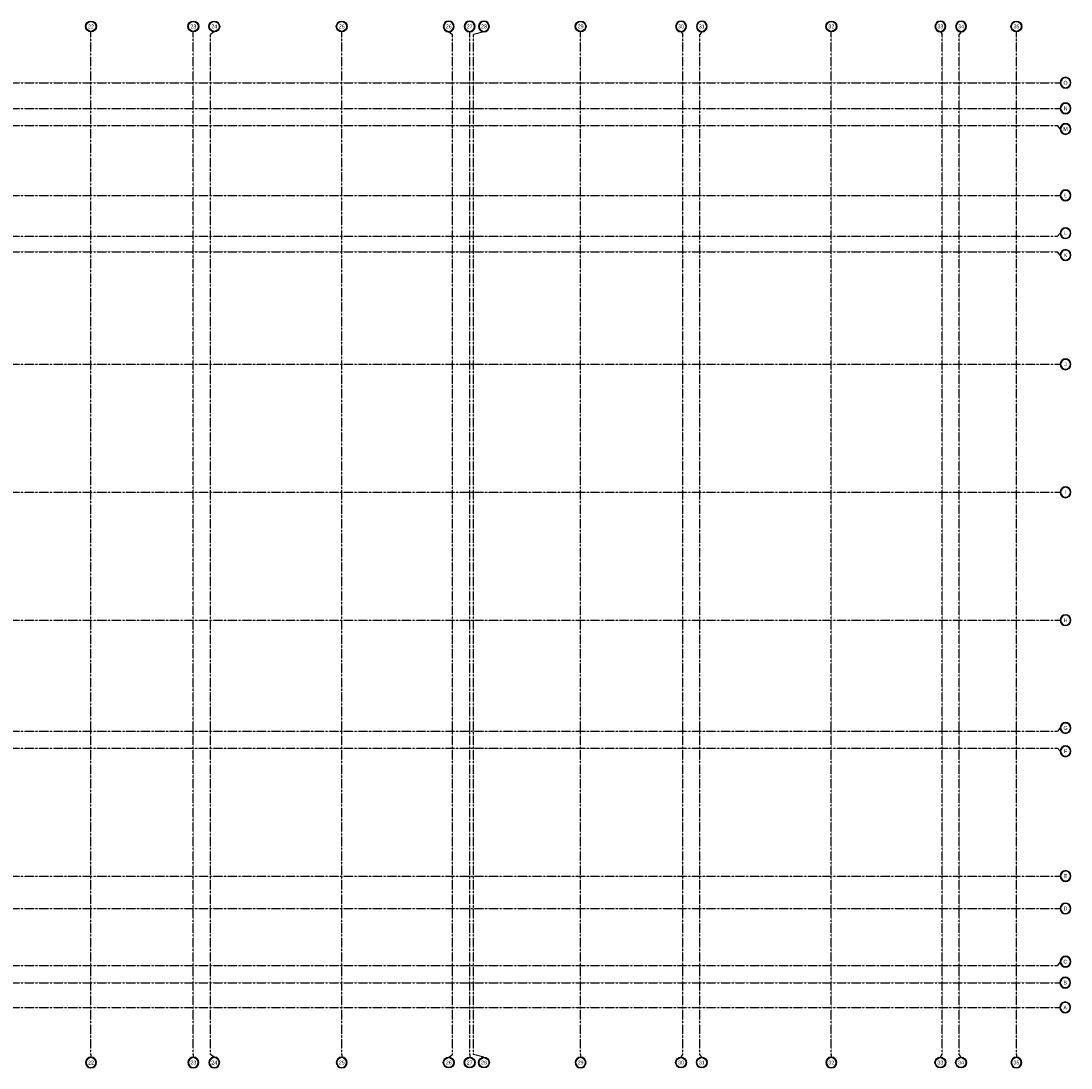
# Model space of a CAD drawing. Extents: x -7228 to 74941, y -112898 to 85621.
# Tile 134 of 256: x 56717 to 62873, y -57144 to -51007. Entities that reach past the tile are written whole.
import ezdxf
from ezdxf.enums import TextEntityAlignment as Align

# ---------------------------------------------------------------- set-up
doc = ezdxf.new("R2010")
doc.units = 0
doc.linetypes.add('CENTER', pattern=[2, 1.25, -0.25, 0.25, -0.25])
doc.layers.get('0').update_dxf_attribs({"color": 101, "linetype": 'CONTINUOUS'})
doc.layers.add('Os-osie glowne', color=1, linetype='CENTER')
doc.layers.add('Os-osie-opis', color=16, linetype='CONTINUOUS')
doc.styles.add('dwg_opis duży', font='ARIAL.TTF', dxfattribs={"width": 0.9})

# ---------------------------------------------------------------- blocks, each defined once
blk = doc.blocks.new('_opis_osi')
blk.add_hatch(color=256).paths.add_polyline_path([(32, -32), (28.8, -32, -1), (-28.8, -32), (-32, -32, 1)])
for radius in [32, 28.8]:
    blk.add_circle((0, -32), radius)
at = {"style": 'dwg_opis duży', "width": 0.9}
blk.add_attdef('AXNAMEV', text='', height=22.4, rotation=90, dxfattribs=at).set_placement((0, -32), align=Align.MIDDLE_CENTER)
blk = doc.blocks.new('_opis_osi_liczbowy')
blk.add_hatch(color=256).paths.add_polyline_path([(32, 32), (32, 28.8, -1), (32, -28.8), (32, -32, 1)])
for radius in [32, 28.8]:
    blk.add_circle((32, 0), radius)
at = {"style": 'dwg_opis duży', "width": 0.9}
blk.add_attdef('AXNAMEH', text='', height=22.4, rotation=90, dxfattribs=at).set_placement((32, 0), align=Align.MIDDLE_CENTER)

msp = doc.modelspace()

# ---------------------------------------------------------------- linework, layer by layer
at = {"layer": 'Os-osie glowne'}
for points in [[(57127.547, -57063.711), (57127.547, -51086.711)], [(57727.547, -57063.711), (57727.547, -51086.711)], [(57827.547, -57063.711), (57827.547, -51086.711)], [(58597.547, -57063.711), (58597.547, -51086.711)], [(59247.547, -57063.711), (59247.547, -51086.711)], [(59347.547, -57063.711), (59347.547, -51086.711)], [(59369.547, -57063.711), (59369.547, -51086.711)], [(59997.547, -57063.711), (59997.547, -51086.711)], [(60597.547, -57063.711), (60597.547, -51086.711)], [(60697.547, -57063.711), (60697.547, -51086.711)], [(61467.547, -57063.711), (61467.547, -51086.711)], [(62117.547, -57063.711), (62117.547, -51086.711)], [(62217.547, -57063.711), (62217.547, -51086.711)], [(62552.547, -57063.711), (62552.547, -51086.711)], [(50525.547, -51368.711), (62792.547, -51368.711)], [(50525.547, -51518.711), (62792.547, -51518.711)], [(50525.547, -51618.711), (62792.547, -51618.711)], [(50525.547, -52028.711), (62792.547, -52028.711)], [(50525.547, -52268.711), (62792.547, -52268.711)], [(50525.547, -52360.711), (62792.547, -52360.711)], [(50525.547, -53018.711), (62792.547, -53018.711)], [(50525.547, -53768.711), (62792.547, -53768.711)], [(50525.547, -54518.711), (62792.547, -54518.711)], [(50525.547, -55168.711), (62792.547, -55168.711)], [(50525.547, -55268.711), (62792.547, -55268.711)], [(50525.547, -56018.711), (62792.547, -56018.711)], [(50525.547, -56208.711), (62792.547, -56208.711)], [(50525.547, -56543.711), (62792.547, -56543.711)], [(50525.547, -56643.711), (62792.547, -56643.711)], [(50525.547, -56788.711), (62792.547, -56788.711)]]:
    msp.add_lwpolyline(points, dxfattribs=at)
at = {"layer": 'Os-osie-opis'}
for points in [[(57127.547, -51086.711), (57127.547, -51070.711)], [(57727.547, -51086.711), (57727.547, -51070.711)], [(57850.047, -51070.711), (57827.547, -51086.711)], [(58597.547, -51086.711), (58597.547, -51070.711)], [(59225.047, -51070.711), (59247.547, -51086.711)], [(59347.547, -51086.711), (59347.547, -51070.711)], [(59431.047, -51070.711), (59369.547, -51086.711)], [(59997.547, -51086.711), (59997.547, -51070.711)], [(60586.887, -51070.711), (60597.547, -51086.711)], [(60708.208, -51070.711), (60697.547, -51086.711)], [(61467.547, -51086.711), (61467.547, -51070.711)], [(62106.887, -51070.711), (62117.547, -51086.711)], [(62228.208, -51070.711), (62217.547, -51086.711)], [(62552.547, -51086.711), (62552.547, -51070.711)], [(62792.547, -51368.711), (62808.547, -51368.711)], [(62792.547, -51518.711), (62808.547, -51518.711)], [(62808.547, -51639.371), (62792.547, -51618.711)], [(62792.547, -52028.711), (62808.547, -52028.711)], [(62808.547, -52250.551), (62792.547, -52268.711)], [(62808.547, -52378.871), (62792.547, -52360.711)], [(62792.547, -53018.711), (62808.547, -53018.711)], [(62792.547, -53768.711), (62808.547, -53768.711)], [(62792.547, -54518.711), (62808.547, -54518.711)], [(62808.547, -55150.551), (62792.547, -55168.711)], [(62808.547, -55286.871), (62792.547, -55268.711)], [(62792.547, -56018.711), (62808.547, -56018.711)], [(62792.547, -56208.711), (62808.547, -56208.711)], [(62808.547, -56520.551), (62792.547, -56543.711)], [(62790.547, -56643.711), (62806.547, -56643.711)], [(62790.547, -56788.711), (62806.547, -56788.711)], [(57127.547, -57063.711), (57127.547, -57079.711)], [(57727.547, -57063.711), (57727.547, -57079.711)], [(57850.047, -57079.711), (57827.547, -57063.711)], [(58597.547, -57063.711), (58597.547, -57079.711)], [(59225.047, -57079.711), (59247.547, -57063.711)], [(59347.547, -57063.711), (59347.547, -57079.711)], [(59431.047, -57079.711), (59369.547, -57063.711)], [(59997.547, -57063.711), (59997.547, -57079.711)], [(60586.887, -57079.711), (60597.547, -57063.711)], [(60708.208, -57079.711), (60697.547, -57063.711)], [(61467.547, -57063.711), (61467.547, -57079.711)], [(62106.887, -57079.711), (62117.547, -57063.711)], [(62228.208, -57079.711), (62217.547, -57063.711)], [(62552.547, -57063.711), (62552.547, -57079.711)]]:
    msp.add_lwpolyline(points, dxfattribs=at)

# ---------------------------------------------------------------- block references
ref = msp.add_blockref('_opis_osi_liczbowy', (57127.547, -51070.711), dxfattribs=dict(at, rotation=90))
ref.add_attrib('AXNAMEH', '22', dxfattribs={"layer": '0', "height": 22.4, "style": 'dwg_opis duży', "width": 0.9}).set_placement((57127.657, -51038.42), align=Align.MIDDLE_CENTER)
ref = msp.add_blockref('_opis_osi_liczbowy', (57727.547, -51070.711), dxfattribs=dict(at, rotation=90))
ref.add_attrib('AXNAMEH', '23', dxfattribs={"layer": '0', "height": 22.4, "style": 'dwg_opis duży', "width": 0.9}).set_placement((57727.657, -51038.42), align=Align.MIDDLE_CENTER)
ref = msp.add_blockref('_opis_osi_liczbowy', (57850.047, -51070.711), dxfattribs=dict(at, rotation=90))
ref.add_attrib('AXNAMEH', '24', dxfattribs={"layer": '0', "height": 22.4, "style": 'dwg_opis duży', "width": 0.9}).set_placement((57850.157, -51038.42), align=Align.MIDDLE_CENTER)
ref = msp.add_blockref('_opis_osi_liczbowy', (58597.547, -51070.711), dxfattribs=dict(at, rotation=90))
ref.add_attrib('AXNAMEH', '25', dxfattribs={"layer": '0', "height": 22.4, "style": 'dwg_opis duży', "width": 0.9}).set_placement((58597.657, -51038.42), align=Align.MIDDLE_CENTER)
ref = msp.add_blockref('_opis_osi_liczbowy', (59225.047, -51070.711), dxfattribs=dict(at, xscale=-1, rotation=270))
ref.add_attrib('AXNAMEH', '26', dxfattribs={"layer": '0', "height": 22.4, "style": 'dwg_opis duży', "width": 0.9}).set_placement((59225.047, -51038.42), align=Align.MIDDLE_CENTER)
ref = msp.add_blockref('_opis_osi_liczbowy', (59347.547, -51070.711), dxfattribs=dict(at, xscale=-1, rotation=270))
ref.add_attrib('AXNAMEH', '27', dxfattribs={"layer": '0', "height": 22.4, "style": 'dwg_opis duży', "width": 0.9}).set_placement((59347.547, -51038.42), align=Align.MIDDLE_CENTER)
ref = msp.add_blockref('_opis_osi_liczbowy', (59431.047, -51070.711), dxfattribs=dict(at, xscale=-1, rotation=270))
ref.add_attrib('AXNAMEH', '28', dxfattribs={"layer": '0', "height": 22.4, "style": 'dwg_opis duży', "width": 0.9}).set_placement((59431.047, -51038.42), align=Align.MIDDLE_CENTER)
ref = msp.add_blockref('_opis_osi_liczbowy', (59997.547, -51070.711), dxfattribs=dict(at, rotation=90))
ref.add_attrib('AXNAMEH', '29', dxfattribs={"layer": '0', "height": 22.4, "style": 'dwg_opis duży', "width": 0.9}).set_placement((59997.657, -51038.42), align=Align.MIDDLE_CENTER)
ref = msp.add_blockref('_opis_osi_liczbowy', (60586.887, -51070.711), dxfattribs=dict(at, xscale=-1, rotation=270))
ref.add_attrib('AXNAMEH', '30', dxfattribs={"layer": '0', "height": 22.4, "style": 'dwg_opis duży', "width": 0.9}).set_placement((60586.887, -51038.42), align=Align.MIDDLE_CENTER)
ref = msp.add_blockref('_opis_osi_liczbowy', (60708.208, -51070.711), dxfattribs=dict(at, xscale=-1, rotation=270))
ref.add_attrib('AXNAMEH', '31', dxfattribs={"layer": '0', "height": 22.4, "style": 'dwg_opis duży', "width": 0.9}).set_placement((60708.208, -51038.42), align=Align.MIDDLE_CENTER)
ref = msp.add_blockref('_opis_osi_liczbowy', (61467.547, -51070.711), dxfattribs=dict(at, rotation=90))
ref.add_attrib('AXNAMEH', '32', dxfattribs={"layer": '0', "height": 22.4, "style": 'dwg_opis duży', "width": 0.9}).set_placement((61467.657, -51038.42), align=Align.MIDDLE_CENTER)
ref = msp.add_blockref('_opis_osi_liczbowy', (62106.887, -51070.711), dxfattribs=dict(at, xscale=-1, rotation=270))
ref.add_attrib('AXNAMEH', '33', dxfattribs={"layer": '0', "height": 22.4, "style": 'dwg_opis duży', "width": 0.9}).set_placement((62106.887, -51038.42), align=Align.MIDDLE_CENTER)
ref = msp.add_blockref('_opis_osi_liczbowy', (62228.208, -51070.711), dxfattribs=dict(at, xscale=-1, rotation=270))
ref.add_attrib('AXNAMEH', '34', dxfattribs={"layer": '0', "height": 22.4, "style": 'dwg_opis duży', "width": 0.9}).set_placement((62228.208, -51038.42), align=Align.MIDDLE_CENTER)
ref = msp.add_blockref('_opis_osi_liczbowy', (62552.547, -51070.711), dxfattribs=dict(at, rotation=90))
ref.add_attrib('AXNAMEH', '35', dxfattribs={"layer": '0', "height": 22.4, "style": 'dwg_opis duży', "width": 0.9}).set_placement((62552.657, -51038.42), align=Align.MIDDLE_CENTER)
ref = msp.add_blockref('_opis_osi', (62808.547, -51368.711), dxfattribs=dict(at, xscale=-1, rotation=90))
ref.add_attrib('AXNAMEV', 'O', dxfattribs={"layer": '0', "height": 22.4, "style": 'dwg_opis duży', "width": 0.9}).set_placement((62840.547, -51368.711), align=Align.MIDDLE_CENTER)
ref = msp.add_blockref('_opis_osi', (62808.547, -51518.711), dxfattribs=dict(at, xscale=-1, rotation=90))
ref.add_attrib('AXNAMEV', 'N', dxfattribs={"layer": '0', "height": 22.4, "style": 'dwg_opis duży', "width": 0.9}).set_placement((62840.547, -51518.711), align=Align.MIDDLE_CENTER)
ref = msp.add_blockref('_opis_osi', (62808.547, -51639.371), dxfattribs=dict(at, xscale=-1, rotation=90))
ref.add_attrib('AXNAMEV', 'M', dxfattribs={"layer": '0', "height": 22.4, "style": 'dwg_opis duży', "width": 0.9}).set_placement((62840.547, -51639.371), align=Align.MIDDLE_CENTER)
ref = msp.add_blockref('_opis_osi', (62808.547, -52028.711), dxfattribs=dict(at, xscale=-1, rotation=90))
ref.add_attrib('AXNAMEV', 'Ł', dxfattribs={"layer": '0', "height": 22.4, "style": 'dwg_opis duży', "width": 0.9}).set_placement((62840.547, -52028.711), align=Align.MIDDLE_CENTER)
ref = msp.add_blockref('_opis_osi', (62808.547, -52250.551), dxfattribs=dict(at, xscale=-1, rotation=90))
ref.add_attrib('AXNAMEV', 'L', dxfattribs={"layer": '0', "height": 22.4, "style": 'dwg_opis duży', "width": 0.9}).set_placement((62840.547, -52250.551), align=Align.MIDDLE_CENTER)
ref = msp.add_blockref('_opis_osi', (62808.547, -52378.871), dxfattribs=dict(at, xscale=-1, rotation=90))
ref.add_attrib('AXNAMEV', 'K', dxfattribs={"layer": '0', "height": 22.4, "style": 'dwg_opis duży', "width": 0.9}).set_placement((62840.547, -52378.871), align=Align.MIDDLE_CENTER)
ref = msp.add_blockref('_opis_osi', (62808.547, -53018.711), dxfattribs=dict(at, xscale=-1, rotation=90))
ref.add_attrib('AXNAMEV', 'J', dxfattribs={"layer": '0', "height": 22.4, "style": 'dwg_opis duży', "width": 0.9}).set_placement((62840.547, -53018.711), align=Align.MIDDLE_CENTER)
ref = msp.add_blockref('_opis_osi', (62808.547, -53768.711), dxfattribs=dict(at, xscale=-1, rotation=90))
ref.add_attrib('AXNAMEV', 'I', dxfattribs={"layer": '0', "height": 22.4, "style": 'dwg_opis duży', "width": 0.9}).set_placement((62840.547, -53768.711), align=Align.MIDDLE_CENTER)
ref = msp.add_blockref('_opis_osi', (62808.547, -54518.711), dxfattribs=dict(at, xscale=-1, rotation=90))
ref.add_attrib('AXNAMEV', 'H', dxfattribs={"layer": '0', "height": 22.4, "style": 'dwg_opis duży', "width": 0.9}).set_placement((62840.547, -54518.711), align=Align.MIDDLE_CENTER)
ref = msp.add_blockref('_opis_osi', (62808.547, -55150.551), dxfattribs=dict(at, xscale=-1, rotation=90))
ref.add_attrib('AXNAMEV', 'G', dxfattribs={"layer": '0', "height": 22.4, "style": 'dwg_opis duży', "width": 0.9}).set_placement((62840.547, -55150.551), align=Align.MIDDLE_CENTER)
ref = msp.add_blockref('_opis_osi', (62808.547, -55286.871), dxfattribs=dict(at, xscale=-1, rotation=90))
ref.add_attrib('AXNAMEV', 'F', dxfattribs={"layer": '0', "height": 22.4, "style": 'dwg_opis duży', "width": 0.9}).set_placement((62840.547, -55286.871), align=Align.MIDDLE_CENTER)
ref = msp.add_blockref('_opis_osi', (62808.547, -56018.711), dxfattribs=dict(at, xscale=-1, rotation=90))
ref.add_attrib('AXNAMEV', 'E', dxfattribs={"layer": '0', "height": 22.4, "style": 'dwg_opis duży', "width": 0.9}).set_placement((62840.547, -56018.711), align=Align.MIDDLE_CENTER)
ref = msp.add_blockref('_opis_osi', (62808.547, -56208.711), dxfattribs=dict(at, xscale=-1, rotation=90))
ref.add_attrib('AXNAMEV', 'D', dxfattribs={"layer": '0', "height": 22.4, "style": 'dwg_opis duży', "width": 0.9}).set_placement((62840.547, -56208.711), align=Align.MIDDLE_CENTER)
ref = msp.add_blockref('_opis_osi', (62808.547, -56520.551), dxfattribs=dict(at, xscale=-1, rotation=90))
ref.add_attrib('AXNAMEV', 'C', dxfattribs={"layer": '0', "height": 22.4, "style": 'dwg_opis duży', "width": 0.9}).set_placement((62839.159, -56520.551), align=Align.MIDDLE_CENTER)
ref = msp.add_blockref('_opis_osi', (62806.547, -56643.711), dxfattribs=dict(at, xscale=-1, rotation=90))
ref.add_attrib('AXNAMEV', 'B', dxfattribs={"layer": '0', "height": 22.4, "style": 'dwg_opis duży', "width": 0.9}).set_placement((62838.671, -56643.711), align=Align.MIDDLE_CENTER)
ref = msp.add_blockref('_opis_osi', (62806.547, -56788.711), dxfattribs=dict(at, xscale=-1, rotation=90))
ref.add_attrib('AXNAMEV', 'A', dxfattribs={"layer": '0', "height": 22.4, "style": 'dwg_opis duży', "width": 0.9}).set_placement((62838.286, -56788.711), align=Align.MIDDLE_CENTER)
ref = msp.add_blockref('_opis_osi_liczbowy', (57127.547, -57079.711), dxfattribs=dict(at, xscale=-1, rotation=90))
ref.add_attrib('AXNAMEH', '22', dxfattribs={"layer": '0', "height": 22.4, "style": 'dwg_opis duży', "width": 0.9}).set_placement((57127.657, -57112.093), align=Align.MIDDLE_CENTER)
ref = msp.add_blockref('_opis_osi_liczbowy', (57727.547, -57079.711), dxfattribs=dict(at, xscale=-1, rotation=90))
ref.add_attrib('AXNAMEH', '23', dxfattribs={"layer": '0', "height": 22.4, "style": 'dwg_opis duży', "width": 0.9}).set_placement((57727.657, -57111.695), align=Align.MIDDLE_CENTER)
ref = msp.add_blockref('_opis_osi_liczbowy', (57850.047, -57079.711), dxfattribs=dict(at, xscale=-1, rotation=90))
ref.add_attrib('AXNAMEH', '24', dxfattribs={"layer": '0', "height": 22.4, "style": 'dwg_opis duży', "width": 0.9}).set_placement((57850.157, -57112.093), align=Align.MIDDLE_CENTER)
ref = msp.add_blockref('_opis_osi_liczbowy', (58597.547, -57079.711), dxfattribs=dict(at, xscale=-1, rotation=90))
ref.add_attrib('AXNAMEH', '25', dxfattribs={"layer": '0', "height": 22.4, "style": 'dwg_opis duży', "width": 0.9}).set_placement((58597.657, -57111.711), align=Align.MIDDLE_CENTER)
at = {"layer": 'Os-osie-opis', "rotation": 270}
for p, values in [((59225.047, -57079.711), {'AXNAMEH': '26'}), ((59431.047, -57079.711), {'AXNAMEH': '28'}), ((60586.887, -57079.711), {'AXNAMEH': '30'}), ((60708.208, -57079.711), {'AXNAMEH': '31'}), ((62106.887, -57079.711), {'AXNAMEH': '33'}), ((62228.208, -57079.711), {'AXNAMEH': '34'})]:
    msp.add_blockref('_opis_osi_liczbowy', p, dxfattribs=at).add_auto_attribs(values)
at = {"layer": 'Os-osie-opis'}
ref = msp.add_blockref('_opis_osi_liczbowy', (59347.547, -57079.711), dxfattribs=dict(at, rotation=270))
ref.add_attrib('AXNAMEH', '27', dxfattribs={"layer": '0', "height": 22.4, "style": 'dwg_opis duży', "width": 0.9}).set_placement((59347.547, -57112.093), align=Align.MIDDLE_CENTER)
ref = msp.add_blockref('_opis_osi_liczbowy', (59997.547, -57079.711), dxfattribs=dict(at, xscale=-1, rotation=90))
ref.add_attrib('AXNAMEH', '29', dxfattribs={"layer": '0', "height": 22.4, "style": 'dwg_opis duży', "width": 0.9}).set_placement((59997.657, -57111.711), align=Align.MIDDLE_CENTER)
ref = msp.add_blockref('_opis_osi_liczbowy', (61467.547, -57079.711), dxfattribs=dict(at, xscale=-1, rotation=90))
ref.add_attrib('AXNAMEH', '32', dxfattribs={"layer": '0', "height": 22.4, "style": 'dwg_opis duży', "width": 0.9}).set_placement((61467.657, -57111.695), align=Align.MIDDLE_CENTER)
ref = msp.add_blockref('_opis_osi_liczbowy', (62552.547, -57079.711), dxfattribs=dict(at, xscale=-1, rotation=90))
ref.add_attrib('AXNAMEH', '35', dxfattribs={"layer": '0', "height": 22.4, "style": 'dwg_opis duży', "width": 0.9}).set_placement((62552.657, -57111.695), align=Align.MIDDLE_CENTER)

doc.saveas('drawing.dxf')
